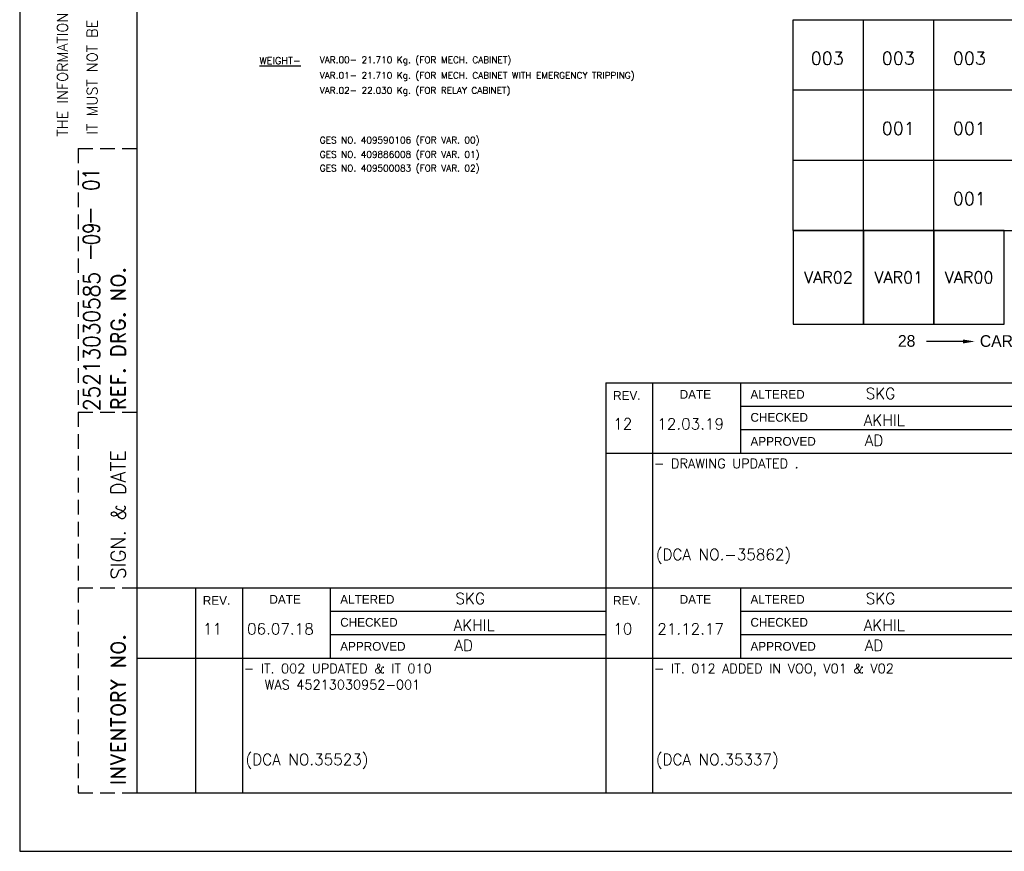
# Model space of a CAD drawing. Extents: x 5111 to 10755, y 3088 to 7079.
# Tile 1 of 8: x 5111 to 7369, y 3088 to 4996. Entities that reach past the tile are written whole.
import ezdxf
from ezdxf.enums import TextEntityAlignment as Align

# ---------------------------------------------------------------- set-up
doc = ezdxf.new("R2010")
doc.units = 0
doc.header["$LTSCALE"] = 10
doc.header["$MEASUREMENT"] = 0
doc.linetypes.add('HIDDEN', pattern=[0.375, 0.25, -0.125])
doc.layers.get('0').update_dxf_attribs({"linetype": 'CONTINUOUS'})
doc.layers.add('6', color=220, linetype='CONTINUOUS')
doc.layers.add('TEXT', color=7, linetype='CONTINUOUS')
doc.styles.add('ROMAND', font='romand')
doc.styles.add('ROMANS', font='romans')
doc.styles.add('ROMANT', font='romant.shx')

# ---------------------------------------------------------------- blocks, each defined once
blk = doc.blocks.new('A3')
for p, q in [((0, 297), (0, 0)), ((20, 287), (20, 10)), ((100, 80), (100, 45)), ((100, 80), (170, 80)), ((108, 80), (108, 45)), ((123, 80), (123, 68)), ((123, 76), (170, 76)), ((123, 72), (170, 72)), ((100, 68), (170, 68)), ((20, 45), (170, 45)), ((30, 45), (30, 10)), ((38, 45), (38, 10)), ((53, 45), (53, 33)), ((100, 45), (100, 10)), ((108, 45), (108, 10)), ((123, 45), (123, 33)), ((53, 41), (100, 41)), ((123, 41), (170, 41)), ((53, 37), (100, 37)), ((123, 37), (170, 37)), ((20, 33), (170, 33)), ((20, 10), (410, 10)), ((0, 0), (420, 0))]:
    blk.add_line(p, q)
at = {"linetype": 'HIDDEN'}
for p, q in [((10, 120), (20, 120)), ((10, 120), (10, 10)), ((10, 75), (20, 75)), ((10, 45), (20, 45)), ((10, 10), (20, 10))]:
    blk.add_line(p, q, dxfattribs=at)
at = {"color": 5}
blk.add_line((160.97, 87.06), (154.74, 87.06), dxfattribs=at)
blk.add_solid([(160.97, 87.39), (160.97, 86.72), (162.97, 87.06)], dxfattribs=at)
at = {"style": 'ROMANS'}
for p in [(10.85, 110.2), (10.85, 103.98)]:
    blk.add_text('-', height=3, rotation=270, dxfattribs=at).set_placement(p)
at = {"color": 5}
for s, p in [('28', (149.85, 86.15)), ('CARD TYPE-3', (163.83, 86.13))]:
    blk.add_text(s, height=2, dxfattribs=at).set_placement(p)
at = {"color": 7, "style": 'ROMANS', "width": 1.3}
blk.add_attdef('DRG_NO', (81.19, 282.79), '', height=3.5, rotation=180, dxfattribs=at)
at = {"style": 'ROMANS'}
for tag, p, width in [('SHTNO', (13.59, 112.8), 0.8), ('REV_NO', (13.61, 103.51), 0.8), ('DRG_NO', (13.69, 75.16), 0.9)]:
    blk.add_attdef(tag, p, '', height=2.8, rotation=90, dxfattribs=dict(at, width=width))
at = {"color": 7, "style": 'ROMANS'}
for tag, p, height in [('PRODUCT', (309.08, 74.12), 4), ('DRN_SIGN', (366.75, 58.08), 1), ('CHD_SIGN', (366.79, 52.11), 1), ('APP_SIGN', (367.44, 46.31), 1), ('TITLE1', (257.16, 20), 3.5), ('TITLE2', (256.85, 13.78), 3.5)]:
    blk.add_attdef(tag, p, '', height=height, dxfattribs=at)
for tag, height, p in [('DRN_BY', 2, (352.45, 59.46)), ('DRN_DATE', 1.5, (390.7, 59.56)), ('CHD_BY', 2, (352.45, 53.45)), ('CHD_DATE', 1.5, (390.61, 54.05)), ('NOVAR', 2.5, (403.98, 50.51)), ('APP_BY', 2, (352.45, 47.45)), ('APP_DATE', 1.5, (390.61, 47.55)), ('SCALE', 2.5, (313.44, 34)), ('REFTOASSY', 2.5, (357.12, 34.38)), ('ITNO', 2.5, (390.34, 34.66)), ('NOIT', 2.5, (404.46, 32.96)), ('REV_NO', 3.5, (404.11, 21.06)), ('SHTNO', 2.5, (364.94, 12.48)), ('NOSHT', 2.5, (406.97, 12.66))]:
    blk.add_attdef(tag, text='', height=height, dxfattribs=at).set_placement(p, align=Align.MIDDLE)
at = {"color": 7, "style": 'ROMANS', "width": 0.8}
blk.add_attdef('WEIGHT', text='', height=2.3, dxfattribs=at).set_placement((330.68, 33.75), align=Align.MIDDLE)
at = {"color": 7, "style": 'ROMANS', "width": 1.3}
blk.add_attdef('DRG_NO', (341.38, 19.21), '', height=3.5, dxfattribs=at)
at = {"layer": 'TEXT', "style": 'ROMAND'}
for s, height, p in [('IT MUST NOT BE USED DIRECTLY OR INDIRECTLY IN ANY WAY DETRIMENTAL TO THE INTEREST OF THE COMPANY', 1.8, (13.27, 122.39)), ('THE INFORMATION ON THIS DOCUMENT IS THE PROPERTY OF', 1.8, (8.2, 122.04)), ('REF. DRG. NO.', 2.5, (18.05, 75.37)), ('INVENTORY NO. ', 2.5, (18.05, 11.3))]:
    blk.add_text(s, height=height, rotation=90, dxfattribs=at).set_placement(p)
at = {"layer": 'TEXT'}
for s, p in [('REV.', (101.25, 77.09)), ('DATE', (112.61, 77.27)), ('ALTERED', (124.69, 77.27)), ('CHECKED', (124.69, 73.35)), ('APPROVED', (124.69, 69.25)), ('DATE', (42.61, 42.27)), ('ALTERED', (54.69, 42.27)), ('DATE', (112.61, 42.27)), ('ALTERED', (124.69, 42.27)), ('REV.', (31.25, 42.09)), ('REV.', (101.25, 42.09)), ('CHECKED', (54.69, 38.35)), ('CHECKED', (124.69, 38.35)), ('APPROVED', (54.69, 34.25)), ('APPROVED', (124.69, 34.25))]:
    blk.add_text(s, height=1.5, dxfattribs=at).set_placement(p)
at = {"layer": 'TEXT', "style": 'ROMAND', "width": 0.827058}
blk.add_text('SIGN. & DATE', height=2.5, rotation=90, dxfattribs=at).set_placement((18.07, 46.43), (18.07, 68.49), align=Align.FIT)
blk = doc.blocks.new('var3_btemplate')
at = {"color": 3}
for p, q in [((-278, 12), (0, 12)), ((-278, 0), (-278, 12)), ((-266, 0), (-266, 12)), ((-254, 0), (-254, 12)), ((-278, 0), (0, 0))]:
    blk.add_line(p, q, dxfattribs=at)
at = {"style": 'ROMANS', "width": 0.9, "flags": 4}
for tag, p in [('UT_O_QTY', (-37.05, 0.19)), ('ZONE', (-1.14, -0.09)), ('A/C', (-42.21, 1.84)), ('GS', (-6, 3))]:
    blk.add_attdef(tag, p, '', height=2.2, rotation=90, dxfattribs=at)
at = {"style": 'ROMANS', "width": 0.65, "flags": 4}
blk.add_attdef('ITEM_DESC', (-190.44, 7.11), '', height=2, dxfattribs=at)
at = {"style": 'ROMANS', "flags": 4}
for tag, p in [('ITEM_NO', (-91.78, 7.25)), ('MAT_CODE', (-79.25, 7.43)), ('IT_NO', (-203.15, 4.41)), ('IT_VAR', (-90.96, 1.17)), ('MAT_SPEC', (-79.12, 1.33)), ('QTY', (-34.27, 2.23))]:
    blk.add_attdef(tag, p, '', height=2.2, dxfattribs=at)
at = {"style": 'ROMANS'}
blk.add_attdef('WEIGHT', text='', height=2.2, dxfattribs=at).set_placement((-34.53, 6.62), align=Align.BOTTOM_LEFT)
at = {"style": 'ROMANS', "flags": 4}
blk.add_attdef('STD_NO', text='', height=2.2, dxfattribs=at).set_placement((-141.14, 5.59), align=Align.MIDDLE_LEFT)
for tag, p in [('VAR_2', (-272.21, 4.33)), ('VAR_1', (-260.08, 4.33)), ('VAR_0', (-247.96, 4.33)), ('DR_NO', (-117.68, 4.13))]:
    blk.add_attdef(tag, text='', height=2.2, dxfattribs=at).set_placement(p, align=Align.CENTER)
for tag, width, p in [('REMARKS', 0.75, (-242, 3.94)), ('ITEM_SIZE', 0.65, (-190.55, 1.11))]:
    blk.add_attdef(tag, text='', height=2, dxfattribs=dict(at, width=width)).set_placement(p, align=Align.BOTTOM_LEFT)
at = {"style": 'ROMANS'}
blk.add_attdef('IT_V', (-211.43, 4.44), '', height=2.2, dxfattribs=at)

msp = doc.modelspace()

# ---------------------------------------------------------------- linework, layer by layer
for points in [[(6884.94, 4297.13), (7046.18, 4297.13), (7046.18, 4512.12), (6884.94, 4512.12)], [(7046.18, 4297.13), (7207.42, 4297.13), (7207.42, 4512.12), (7046.18, 4512.12)], [(7207.42, 4297.13), (7368.67, 4297.13), (7368.67, 4512.12), (7207.42, 4512.12)]]:
    msp.add_lwpolyline(points, close=True)

# ---------------------------------------------------------------- block references
ref = msp.add_blockref('A3', (5111.26, 3087.8), dxfattribs=dict(xscale=13.436928, yscale=13.436928, zscale=13.436928))
ref.add_attrib('DRG_NO', '25213030585', (5295.19, 4097.76), dxfattribs={"height": 37.6234, "rotation": 90, "style": 'ROMANS', "width": 0.9})
ref.add_attrib('REV_NO', '09', (5294.13, 4478.65), dxfattribs={"height": 37.623, "rotation": 90, "style": 'ROMANS', "width": 0.8})
ref.add_attrib('SHTNO', '01', (5293.85, 4603.43), dxfattribs={"height": 37.623, "rotation": 90, "style": 'ROMANS', "width": 0.8})
ref = msp.add_blockref('var3_btemplate', (10620.4, 4834.6), dxfattribs=dict(xscale=13.436928, yscale=13.436928))
ref.add_attrib('VAR_0', '003', dxfattribs={"height": 29.561, "style": 'ROMANS'}).set_placement((7288.57, 4892.73), align=Align.CENTER)
ref.add_attrib('VAR_1', '003', dxfattribs={"height": 29.561, "style": 'ROMANS'}).set_placement((7125.68, 4892.73), align=Align.CENTER)
ref.add_attrib('VAR_2', '003', dxfattribs={"height": 29.561, "style": 'ROMANS'}).set_placement((6962.78, 4892.73), align=Align.CENTER)
ref = msp.add_blockref('var3_btemplate', (10620.4, 4673.36), dxfattribs=dict(xscale=13.436928, yscale=13.436928))
ref.add_attrib('VAR_0', '001', dxfattribs={"height": 29.561, "style": 'ROMANS'}).set_placement((7288.57, 4731.49), align=Align.CENTER)
ref.add_attrib('VAR_1', '001', dxfattribs={"height": 29.561, "style": 'ROMANS'}).set_placement((7125.68, 4731.49), align=Align.CENTER)
ref = msp.add_blockref('var3_btemplate', (10620.4, 4512.12), dxfattribs=dict(xscale=13.436928, yscale=13.436928))
ref.add_attrib('VAR_0', '001', dxfattribs={"height": 29.561, "style": 'ROMANS'}).set_placement((7288.57, 4570.24), align=Align.CENTER)

# ---------------------------------------------------------------- texts
at = {"style": 'ROMANS'}
for s, p in [('VAR02', (6965.56, 4404.62)), ('VAR01', (7126.8, 4404.62)), ('VAR00', (7288.04, 4404.62))]:
    msp.add_text(s, height=26.874, rotation=360, dxfattribs=at).set_placement(p, align=Align.MIDDLE)
at = {"layer": '6'}
for s, height, style, p in [('%%uWEIGHT-', 16.25, 'ROMANT', (5661.04, 4893.46)), ('SKG', 25.5, 'ROMANS', (7050.83, 4125.37)), ('AKHIL', 25.5, 'ROMANS', (7046.61, 4064.18)), ('12', 25.5, 'ROMANS', (6472.14, 4055.74)), ('12.03.19', 25.5, 'ROMANS', (6573.09, 4055.61)), ('AD', 25.5, 'ROMANS', (7048.72, 4017.76)), ('- DRAWING UPDATED .', 21.675, 'ROMANS', (6565.49, 3966.82)), ('(DCA NO.-35862)', 25.5, 'ROMANS', (6569.6, 3755.95)), ('SKG', 25.5, 'ROMANS', (6110.25, 3655.08)), ('SKG', 25.5, 'ROMANS', (7050.83, 3655.08)), ('AKHIL', 25.5, 'ROMANS', (6106.02, 3593.89)), ('AKHIL', 25.5, 'ROMANS', (7046.61, 3593.89)), ('11', 25.5, 'ROMANS', (5531.55, 3585.45)), ('06.07.18', 25.5, 'ROMANS', (5632.51, 3585.32)), ('10', 25.5, 'ROMANS', (6472.14, 3585.45)), ('21.12.17', 25.5, 'ROMANS', (6573.09, 3585.32)), ('AD', 25.5, 'ROMANS', (6108.14, 3547.47)), ('AD', 25.5, 'ROMANS', (7048.72, 3547.47)), ('- IT. 002 UPDATED & IT 010 ', 21.675, 'ROMANS', (5624.91, 3496.52)), ('- IT. 012 ADDED IN VOO, V01 & V02', 21.675, 'ROMANS', (6565.49, 3496.52)), ('WAS 45213030952-001', 21.675, 'ROMANS', (5673.01, 3459.27)), ('(DCA NO.35523)', 25.5, 'ROMANS', (5629.02, 3285.66)), ('(DCA NO.35337)', 25.5, 'ROMANS', (6569.6, 3285.66))]:
    msp.add_text(s, height=height, dxfattribs=dict(at, style=style)).set_placement(p)
at = {"layer": '6', "style": 'ROMANS'}
for s, p in [('VAR.00- 21.710 Kg. (FOR MECH. CABINET)', (5799.2, 4896.18)), ('VAR.01- 21.710 Kg. (FOR MECH. CABINET WITH EMERGENCY TRIPPING)', (5799.2, 4860.6)), ('VAR.02- 22.030 Kg. (FOR RELAY CABINET)', (5799.2, 4826.14)), ('GES NO. 409590106 (FOR VAR. 00)', (5799.2, 4712)), ('GES NO. 409886008 (FOR VAR. 01)', (5799.2, 4679.17)), ('GES NO. 409500083 (FOR VAR. 02)', (5799.2, 4647.71))]:
    msp.add_text(s, height=15, rotation=360, dxfattribs=at).set_placement(p)

doc.saveas('drawing.dxf')
